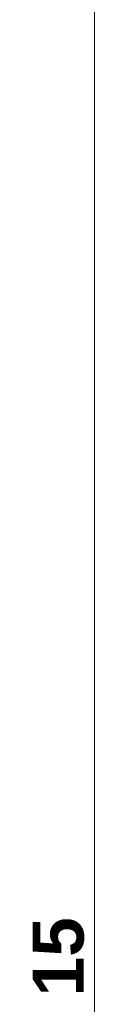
# Model space of a CAD drawing. Extents: x -7314 to 11761, y 144 to 9383.
# Tile 40 of 193: x 2923 to 2947, y 1406 to 1792. Entities that reach past the tile are written whole.
import ezdxf
from ezdxf.xclip import XClip

# ---------------------------------------------------------------- set-up
doc = ezdxf.new("R2010")
doc.units = 0
doc.header["$MEASUREMENT"] = 0
doc.header["$XCLIPFRAME"] = 0
doc.layers.add('FORMA - Arch 04 - Wymiary ogólne', color=7, linetype='Continuous')
doc.styles.add('STYL_AUTOMATYCZNY_9', font='arial.ttf')

# ---------------------------------------------------------------- blocks, each defined once
blk = doc.blocks.new('Rysunek_1_1', base_point=(4185.3, -5972.4))
at = {"layer": 'FORMA - Arch 04 - Wymiary ogólne', "color": 154, "linetype": 'Continuous', "lineweight": 13, "ltscale": 0.025}
blk.add_line((2946.61, 1394.4), (2946.61, 2579.4), dxfattribs=at)
at = {"layer": 'FORMA - Arch 04 - Wymiary ogólne', "color": 154, "linetype": 'Continuous', "lineweight": 13, "insert": (2942.61, 1409.08), "char_height": 20, "width": 30.509, "attachment_point": 7, "rotation": 90, "style": 'STYL_AUTOMATYCZNY_9'}
blk.add_mtext('\\A1;{\\pql;\\fArial|b1|i0|c238|p0;\\W1.000000;15}', dxfattribs=at)

msp = doc.modelspace()

# ---------------------------------------------------------------- block references
at = {"lineweight": 20}
ref = msp.add_blockref('Rysunek_1_1', (4185.29965, -5972.39804), dxfattribs=at)
XClip(ref).set_block_clipping_path([(254.0251470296, 246.5573808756), (9689.7973583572, 9358.9497337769)])

doc.saveas('drawing.dxf')
